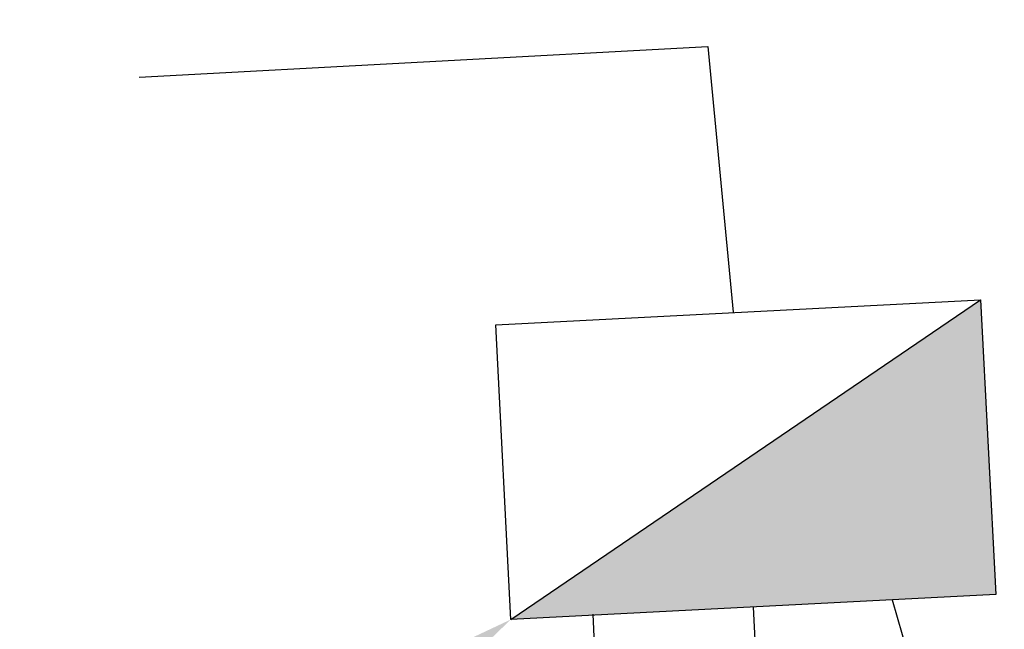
# Model space of a CAD drawing. Header units: millimetres. Extents: x 6504137 to 6515825, y 5737606 to 5784558.
# Tile 96 of 115: x 6512837.24 to 6512839.08, y 5766803.72 to 5766804.87. Entities that reach past the tile are written whole.
import ezdxf
from ezdxf import colors
from ezdxf.entities.mleader import LeaderData, LeaderLine
from ezdxf.math import Vec2, Vec3

# ---------------------------------------------------------------- set-up
doc = ezdxf.new("R2010")
doc.units = ezdxf.units.MM
doc.linetypes.add('JIS_02_2.0', pattern=[3, 2, -1])
for name, color, linetype in [('- kolizja linia nn', 132, 'Continuous'), ('_Kąt załomu', 7, 'Continuous'), ('_Opisy', 7, 'Continuous')]:
    doc.layers.add(name, color=color, linetype=linetype)
doc.layers.add('-Linia kablowa nn', color=132, linetype='JIS_02_2.0', lineweight=30)
doc.styles.get("Standard").update_dxf_attribs({"font": 'ARIALN.TTF'})
doc.dimstyles.new('Kat załomu', dxfattribs={"dimtxt": 2.2, "dimasz": 5, "dimexe": 0.18, "dimexo": 0.0625, "dimtad": 0, "dimtih": 1, "dimtoh": 1, "dimdec": 4, "dimzin": 0, "dimdsep": 46, "dimtxsty": 'Standard', "dimcen": 0.9, "dimse1": 1, "dimse2": 1, "dimadec": 0, "dimazin": 0, "dimtfac": 1, "dimtdec": 4, "dimtofl": 0, "dimtmove": 0, "dimatfit": 3, "dimfxl": 1, "dimtolj": 1, "dimtzin": 0, "dimarcsym": 0})

# ---------------------------------------------------------------- blocks, each defined once
blk = doc.blocks.new('*D34')
at = {"layer": '_Kąt załomu', "color": 0, "lineweight": -2, "transparency": 16777216}
for start, end in [(13.68818, 94.97954), (275.9609, 357.26201)]:
    blk.add_arc((6512971.283, 5768158.259), 22.4338, start, end, dxfattribs=at)
at = {"layer": '_Kąt załomu', "color": 0, "transparency": 16777216}
for points in [[(6512969.5001, 5768179.7912), (6512969.1713, 5768181.4251), (6512964.434, 5768179.6218)], [(6512973.6064, 5768135.1132), (6512973.6191, 5768136.7798), (6512968.6129, 5768135.9847)]]:
    blk.add_solid(points, dxfattribs=at)
at = {"layer": 'Defpoints', "color": 0, "transparency": 16777216}
for p in [(6512024.983, 5771109.871), (6512971.283, 5768158.259), (6512990.9736, 5768147.5092), (6512523.51, 5764422.884)]:
    blk.add_point(p, dxfattribs=at)
at = {"layer": '_Kąt załomu', "color": 0, "transparency": 16777216, "insert": (6512993.6146, 5768160.3976), "char_height": 2.2, "attachment_point": 5, "rotation": 275}
blk.add_mtext('\\A1;205°', dxfattribs=at)
blk = doc.blocks.new('*D35')
at = {"layer": '_Kąt załomu', "color": 0, "lineweight": -2, "transparency": 16777216}
for start, end in [(5.07411, 70.38078), (283.87038, 349.17948)]:
    blk.add_arc((6512523.51, 5764422.884), 22.4564, start, end, dxfattribs=at)
at = {"layer": '_Kąt załomu', "color": 0, "transparency": 16777216}
for points in [[(6512530.8595, 5764443.2255), (6512531.2408, 5764444.848), (6512526.1828, 5764445.1808)], [(6512529.0019, 5764400.2561), (6512528.7849, 5764401.9086), (6512523.9359, 5764400.4316)]]:
    blk.add_solid(points, dxfattribs=at)
at = {"layer": 'Defpoints', "color": 0, "transparency": 16777216}
for p in [(6512971.283, 5768158.259), (6512523.51, 5764422.884), (6512542.6462, 5764411.1325), (6512550.208, 5763015.528)]:
    blk.add_point(p, dxfattribs=at)
at = {"layer": '_Kąt załomu', "color": 0, "transparency": 16777216, "insert": (6512545.9382, 5764421.7579), "char_height": 2.2, "attachment_point": 5, "rotation": 267}
blk.add_mtext('\\A1;172°', dxfattribs=at)

msp = doc.modelspace()

# ---------------------------------------------------------------- hatches: boundary and pattern name
at = {"layer": '- kolizja linia nn', "transparency": 33554687}
h = msp.add_hatch(color=141, dxfattribs=at)
h.dxf.hatch_style = 1
h.paths.add_polyline_path([(6512838.15897, 5766803.74012), (6512839.0395, 5766804.33947), (6512839.06789, 5766803.78683)])
h = msp.add_hatch(color=141, dxfattribs=at)
h.dxf.hatch_style = 1
h.paths.add_polyline_path([(6512838.15897, 5766803.74012), (6512839.0395, 5766804.33947), (6512839.06789, 5766803.78683)])

# ---------------------------------------------------------------- linework, layer by layer
at = {"layer": '- kolizja linia nn'}
msp.add_lwpolyline([(6512838.13057, 5766804.29277), (6512839.0395, 5766804.33947), (6512839.06789, 5766803.78683), (6512838.15897, 5766803.74012)], close=True, dxfattribs=at)
msp.add_lwpolyline([(6512838.13057, 5766804.29277), (6512839.0395, 5766804.33947), (6512839.06789, 5766803.78683), (6512838.15897, 5766803.74012)], close=True, dxfattribs=at)
msp.add_lwpolyline([(6512838.15897, 5766803.74012), (6512839.0395, 5766804.33947), (6512839.06789, 5766803.78683), (6512838.15897, 5766803.74012)], dxfattribs=at)
msp.add_lwpolyline([(6512838.15897, 5766803.74012), (6512839.0395, 5766804.33947), (6512839.06789, 5766803.78683), (6512838.15897, 5766803.74012)], dxfattribs=at)
at = {"layer": '- kolizja linia nn', "linetype": 'ByBlock'}
msp.add_lwpolyline([(6512838.61343, 5766803.76348), (6512838.63274, 5766803.38281), (6512838.96538, 5766803.39969), (6512838.28498, 5766803.36517)], dxfattribs=at)
msp.add_lwpolyline([(6512838.61343, 5766803.76348), (6512838.63274, 5766803.38281), (6512838.96538, 5766803.39969), (6512838.28498, 5766803.36517)], dxfattribs=at)
at = {"layer": '-Linia kablowa nn'}
for points in [[(6512831.47095, 5766804.43613), (6512838.52828, 5766804.81469), (6512838.52828, 5766804.81469), (6512838.52828, 5766804.81469), (6512838.52828, 5766804.81469), (6512838.52828, 5766804.81469), (6512838.52828, 5766804.81469), (6512838.52828, 5766804.81469), (6512838.52828, 5766804.81469), (6512838.52828, 5766804.81469), (6512838.52828, 5766804.81469), (6512838.52828, 5766804.81469), (6512838.52828, 5766804.81469), (6512838.52828, 5766804.81469), (6512838.52828, 5766804.81469), (6512838.52828, 5766804.81469), (6512838.52828, 5766804.81469), (6512838.52828, 5766804.81469), (6512838.52828, 5766804.81469), (6512838.52828, 5766804.81469), (6512838.52828, 5766804.81469), (6512838.52828, 5766804.81469), (6512838.52828, 5766804.81469), (6512838.52828, 5766804.81469), (6512838.52828, 5766804.81469), (6512838.52828, 5766804.81469), (6512838.52828, 5766804.81469), (6512838.52828, 5766804.81469), (6512838.52828, 5766804.81469), (6512838.52828, 5766804.81469), (6512838.52828, 5766804.81469), (6512838.52828, 5766804.81469), (6512838.52828, 5766804.81469), (6512838.52828, 5766804.81469), (6512838.52828, 5766804.81469), (6512838.52828, 5766804.81469), (6512838.52828, 5766804.81469), (6512838.52828, 5766804.81469), (6512838.52828, 5766804.81469), (6512838.52828, 5766804.81469), (6512838.52828, 5766804.81469), (6512838.52828, 5766804.81469), (6512838.52828, 5766804.81469), (6512838.52828, 5766804.81469), (6512838.52828, 5766804.81469), (6512838.52828, 5766804.81469), (6512838.52828, 5766804.81469), (6512838.52828, 5766804.81469), (6512838.52828, 5766804.81469), (6512838.52828, 5766804.81469), (6512838.52828, 5766804.81469), (6512838.52828, 5766804.81469), (6512838.52828, 5766804.81469), (6512838.52828, 5766804.81469), (6512838.52828, 5766804.81469), (6512838.52828, 5766804.81469), (6512838.52828, 5766804.81469), (6512838.52828, 5766804.81469), (6512838.52828, 5766804.81469), (6512838.52828, 5766804.81469), (6512838.52828, 5766804.81469), (6512838.52828, 5766804.81469), (6512838.52828, 5766804.81469), (6512838.52828, 5766804.81469), (6512838.52828, 5766804.81469), (6512838.52828, 5766804.81469), (6512838.52828, 5766804.81469), (6512838.52828, 5766804.81469), (6512838.52828, 5766804.81469), (6512838.52828, 5766804.81469), (6512838.52828, 5766804.81469), (6512838.52828, 5766804.81469), (6512838.52828, 5766804.81469), (6512838.52828, 5766804.81469), (6512838.52828, 5766804.81469), (6512838.52828, 5766804.81469), (6512838.52828, 5766804.81469), (6512838.52828, 5766804.81469), (6512838.52828, 5766804.81469), (6512838.52828, 5766804.81469), (6512838.52828, 5766804.81469), (6512838.52828, 5766804.81469), (6512838.52828, 5766804.81469), (6512838.52828, 5766804.81469), (6512838.52828, 5766804.81469), (6512838.52828, 5766804.81469), (6512838.52828, 5766804.81469), (6512838.52828, 5766804.81469), (6512838.52828, 5766804.81469), (6512838.52828, 5766804.81469), (6512838.52828, 5766804.81469), (6512838.52828, 5766804.81469), (6512838.52828, 5766804.81469), (6512838.52828, 5766804.81469), (6512838.52828, 5766804.81469), (6512838.52828, 5766804.81469), (6512838.52828, 5766804.81469), (6512838.52828, 5766804.81469), (6512838.52828, 5766804.81469), (6512838.52828, 5766804.81469), (6512838.52828, 5766804.81469), (6512838.52828, 5766804.81469), (6512838.52828, 5766804.81469), (6512838.52828, 5766804.81469), (6512838.52828, 5766804.81469), (6512838.52828, 5766804.81469), (6512838.52828, 5766804.81469), (6512838.52828, 5766804.81469), (6512838.52828, 5766804.81469), (6512838.52828, 5766804.81469), (6512838.52828, 5766804.81469), (6512838.52828, 5766804.81469), (6512838.52828, 5766804.81469), (6512838.52828, 5766804.81469), (6512838.52828, 5766804.81469), (6512838.52828, 5766804.81469), (6512838.52828, 5766804.81469), (6512838.52828, 5766804.81469), (6512838.52828, 5766804.81469), (6512838.52828, 5766804.81469), (6512838.52828, 5766804.81469), (6512838.52828, 5766804.81469), (6512838.52828, 5766804.81469), (6512838.52828, 5766804.81469), (6512838.52828, 5766804.81469), (6512838.52828, 5766804.81469), (6512838.52828, 5766804.81469), (6512838.52828, 5766804.81469), (6512838.52828, 5766804.81469), (6512838.52828, 5766804.81469), (6512838.52828, 5766804.81469), (6512838.52828, 5766804.81469), (6512838.52828, 5766804.81469), (6512838.52828, 5766804.81469), (6512838.52828, 5766804.81469), (6512838.52828, 5766804.81469), (6512838.52828, 5766804.81469), (6512838.52828, 5766804.81469), (6512838.52828, 5766804.81469), (6512838.52828, 5766804.81469), (6512838.52828, 5766804.81469), (6512838.52828, 5766804.81469), (6512838.52828, 5766804.81469), (6512838.52828, 5766804.81469), (6512838.52828, 5766804.81469), (6512838.52828, 5766804.81469), (6512838.52828, 5766804.81469), (6512838.52828, 5766804.81469), (6512838.52828, 5766804.81469), (6512838.52828, 5766804.81469), (6512838.52828, 5766804.81469), (6512838.52828, 5766804.81469), (6512838.52828, 5766804.81469), (6512838.52828, 5766804.81469), (6512838.52828, 5766804.81469), (6512838.52828, 5766804.81469), (6512838.52828, 5766804.81469), (6512838.52828, 5766804.81469), (6512838.52828, 5766804.81469), (6512838.52828, 5766804.81469), (6512838.52828, 5766804.81469), (6512838.52828, 5766804.81469), (6512838.52828, 5766804.81469), (6512838.52828, 5766804.81469), (6512838.52828, 5766804.81469), (6512838.52828, 5766804.81469), (6512838.52828, 5766804.81469), (6512838.52828, 5766804.81469), (6512838.52828, 5766804.81469), (6512838.52828, 5766804.81469), (6512838.52828, 5766804.81469), (6512838.52828, 5766804.81469), (6512838.52828, 5766804.81469), (6512838.52828, 5766804.81469), (6512838.52828, 5766804.81469), (6512838.52828, 5766804.81469), (6512838.52828, 5766804.81469), (6512838.52828, 5766804.81469), (6512838.52828, 5766804.81469), (6512838.52828, 5766804.81469), (6512838.52828, 5766804.81469), (6512838.52828, 5766804.81469), (6512838.52828, 5766804.81469), (6512838.52828, 5766804.81469), (6512838.52828, 5766804.81469), (6512838.52828, 5766804.81469), (6512838.52828, 5766804.81469), (6512838.52828, 5766804.81469), (6512838.52828, 5766804.81469), (6512838.52828, 5766804.81469), (6512838.52828, 5766804.81469), (6512838.52828, 5766804.81469), (6512838.52828, 5766804.81469), (6512838.52828, 5766804.81469), (6512838.52828, 5766804.81469), (6512838.52828, 5766804.81469), (6512838.52828, 5766804.81469), (6512838.52828, 5766804.81469), (6512838.52828, 5766804.81469), (6512838.52828, 5766804.81469), (6512838.52828, 5766804.81469), (6512838.52828, 5766804.81469), (6512838.52828, 5766804.81469), (6512838.52828, 5766804.81469), (6512838.52828, 5766804.81469), (6512838.52828, 5766804.81469), (6512838.52828, 5766804.81469), (6512838.52828, 5766804.81469), (6512838.52828, 5766804.81469), (6512838.52828, 5766804.81469), (6512838.52828, 5766804.81469), (6512838.52828, 5766804.81469), (6512838.52828, 5766804.81469), (6512838.52828, 5766804.81469), (6512838.52828, 5766804.81469), (6512838.52828, 5766804.81469), (6512838.52828, 5766804.81469), (6512838.52828, 5766804.81469), (6512838.52828, 5766804.81469), (6512838.52828, 5766804.81469), (6512838.52828, 5766804.81469), (6512838.52828, 5766804.81469), (6512838.52828, 5766804.81469), (6512838.52828, 5766804.81469), (6512838.52828, 5766804.81469), (6512838.52828, 5766804.81469), (6512838.52828, 5766804.81469), (6512838.52828, 5766804.81469), (6512838.52828, 5766804.81469), (6512838.52828, 5766804.81469), (6512838.52828, 5766804.81469), (6512838.52828, 5766804.81469), (6512838.52828, 5766804.81469), (6512838.52828, 5766804.81469), (6512838.52828, 5766804.81469), (6512838.52828, 5766804.81469), (6512838.52828, 5766804.81469), (6512838.52828, 5766804.81469), (6512838.52828, 5766804.81469), (6512838.52828, 5766804.81469), (6512838.52828, 5766804.81469), (6512838.52828, 5766804.81469), (6512838.52828, 5766804.81469), (6512838.52828, 5766804.81469), (6512838.52828, 5766804.81469), (6512838.52828, 5766804.81469), (6512838.52828, 5766804.81469), (6512838.52828, 5766804.81469), (6512838.52828, 5766804.81469), (6512838.52828, 5766804.81469), (6512838.52828, 5766804.81469), (6512838.52828, 5766804.81469), (6512838.52828, 5766804.81469), (6512838.52828, 5766804.81469), (6512838.52828, 5766804.81469), (6512838.52828, 5766804.81469), (6512838.52828, 5766804.81469), (6512838.52828, 5766804.81469), (6512838.52828, 5766804.81469), (6512838.52828, 5766804.81469), (6512838.52828, 5766804.81469), (6512838.52828, 5766804.81469), (6512838.52828, 5766804.81469), (6512838.52828, 5766804.81469), (6512838.52828, 5766804.81469), (6512838.52828, 5766804.81469), (6512838.52828, 5766804.81469), (6512838.52828, 5766804.81469), (6512838.52828, 5766804.81469), (6512838.52828, 5766804.81469), (6512838.52828, 5766804.81469), (6512838.52828, 5766804.81469), (6512838.52828, 5766804.81469), (6512838.52828, 5766804.81469), (6512838.52828, 5766804.81469), (6512838.52828, 5766804.81469), (6512838.52828, 5766804.81469), (6512838.52828, 5766804.81469), (6512838.52828, 5766804.81469), (6512838.52828, 5766804.81469), (6512838.52828, 5766804.81469), (6512838.52828, 5766804.81469), (6512838.52828, 5766804.81469), (6512838.52828, 5766804.81469), (6512838.52828, 5766804.81469), (6512838.52828, 5766804.81469), (6512838.52828, 5766804.81469), (6512838.52828, 5766804.81469), (6512838.52828, 5766804.81469), (6512838.52828, 5766804.81469), (6512838.52828, 5766804.81469), (6512838.52828, 5766804.81469), (6512838.52828, 5766804.81469), (6512838.52828, 5766804.81469), (6512838.52828, 5766804.81469), (6512838.52828, 5766804.81469), (6512838.52828, 5766804.81469), (6512838.52828, 5766804.81469), (6512838.52828, 5766804.81469), (6512838.52828, 5766804.81469), (6512838.52828, 5766804.81469), (6512838.52828, 5766804.81469), (6512838.52828, 5766804.81469), (6512838.52828, 5766804.81469), (6512838.52828, 5766804.81469), (6512838.52828, 5766804.81469), (6512838.52828, 5766804.81469), (6512838.52828, 5766804.81469), (6512838.52828, 5766804.81469), (6512838.52828, 5766804.81469), (6512838.52828, 5766804.81469), (6512838.52828, 5766804.81469), (6512838.52828, 5766804.81469), (6512838.52828, 5766804.81469), (6512838.52828, 5766804.81469), (6512838.52828, 5766804.81469), (6512838.52828, 5766804.81469), (6512838.52828, 5766804.81469), (6512838.52828, 5766804.81469), (6512838.52828, 5766804.81469), (6512838.52828, 5766804.81469), (6512838.52828, 5766804.81469), (6512838.52828, 5766804.81469), (6512838.52828, 5766804.81469), (6512838.52828, 5766804.81469), (6512838.52828, 5766804.81469), (6512838.52828, 5766804.81469), (6512838.52828, 5766804.81469), (6512838.52828, 5766804.81469), (6512838.52828, 5766804.81469), (6512838.52828, 5766804.81469), (6512838.52828, 5766804.81469), (6512838.52828, 5766804.81469), (6512838.52828, 5766804.81469), (6512838.52828, 5766804.81469), (6512838.52828, 5766804.81469), (6512838.52828, 5766804.81469), (6512838.52828, 5766804.81469), (6512838.52828, 5766804.81469), (6512838.52828, 5766804.81469), (6512838.52828, 5766804.81469), (6512838.52828, 5766804.81469), (6512838.52828, 5766804.81469), (6512838.52828, 5766804.81469), (6512838.52828, 5766804.81469), (6512838.52828, 5766804.81469), (6512838.52828, 5766804.81469), (6512838.52828, 5766804.81469), (6512838.52828, 5766804.81469), (6512838.52828, 5766804.81469), (6512838.52828, 5766804.81469), (6512838.52828, 5766804.81469), (6512838.52828, 5766804.81469), (6512838.52828, 5766804.81469), (6512838.52828, 5766804.81469), (6512838.52828, 5766804.81469), (6512838.52828, 5766804.81469), (6512838.52828, 5766804.81469), (6512838.52828, 5766804.81469), (6512838.52828, 5766804.81469), (6512838.52828, 5766804.81469), (6512838.52828, 5766804.81469), (6512838.52828, 5766804.81469), (6512838.52828, 5766804.81469), (6512838.52828, 5766804.81469), (6512838.52828, 5766804.81469), (6512838.52828, 5766804.81469), (6512838.52828, 5766804.81469), (6512838.52828, 5766804.81469), (6512838.52828, 5766804.81469), (6512838.52828, 5766804.81469), (6512838.52828, 5766804.81469), (6512838.52828, 5766804.81469), (6512838.52828, 5766804.81469), (6512838.52828, 5766804.81469), (6512838.52828, 5766804.81469), (6512838.52828, 5766804.81469), (6512838.52828, 5766804.81469), (6512838.52828, 5766804.81469), (6512838.52828, 5766804.81469), (6512838.52828, 5766804.81469), (6512838.52828, 5766804.81469), (6512838.52828, 5766804.81469), (6512838.52828, 5766804.81469), (6512838.52828, 5766804.81469), (6512838.57591, 5766804.31666), (6512838.57591, 5766804.31666), (6512838.57591, 5766804.31666), (6512838.57591, 5766804.31666), (6512838.57591, 5766804.31666), (6512838.57591, 5766804.31666), (6512838.57591, 5766804.31666), (6512838.57591, 5766804.31666), (6512838.57591, 5766804.31666), (6512838.57591, 5766804.31666), (6512838.57591, 5766804.31666), (6512838.57591, 5766804.31666), (6512838.57591, 5766804.31666), (6512838.57591, 5766804.31666), (6512838.57591, 5766804.31666), (6512838.57591, 5766804.31666), (6512838.57591, 5766804.31666), (6512838.57591, 5766804.31666), (6512838.57591, 5766804.31666), (6512838.57591, 5766804.31666), (6512838.57591, 5766804.31666), (6512838.57591, 5766804.31666), (6512838.57591, 5766804.31666), (6512838.57591, 5766804.31666), (6512838.57591, 5766804.31666), (6512838.57591, 5766804.31666), (6512838.57591, 5766804.31666), (6512838.57591, 5766804.31666), (6512838.57591, 5766804.31666), (6512838.57591, 5766804.31666), (6512838.57591, 5766804.31666), (6512838.57591, 5766804.31666), (6512838.57591, 5766804.31666), (6512838.57591, 5766804.31666), (6512838.57591, 5766804.31666), (6512838.57591, 5766804.31666), (6512838.57591, 5766804.31666), (6512838.57591, 5766804.31666), (6512838.57591, 5766804.31666), (6512838.57591, 5766804.31666), (6512838.57591, 5766804.31666), (6512838.57591, 5766804.31666), (6512838.57591, 5766804.31666), (6512838.57591, 5766804.31666), (6512838.57591, 5766804.31666), (6512838.57591, 5766804.31666), (6512838.57591, 5766804.31666), (6512838.57591, 5766804.31666), (6512838.57591, 5766804.31666), (6512838.57591, 5766804.31666), (6512838.57591, 5766804.31666), (6512838.57591, 5766804.31666), (6512838.57591, 5766804.31666), (6512838.57591, 5766804.31666), (6512838.57591, 5766804.31666), (6512838.57591, 5766804.31666), (6512838.57591, 5766804.31666), (6512838.57591, 5766804.31666), (6512838.57591, 5766804.31666), (6512838.57591, 5766804.31666), (6512838.57591, 5766804.31666), (6512838.57591, 5766804.31666), (6512838.57591, 5766804.31666), (6512838.57591, 5766804.31666), (6512838.57591, 5766804.31666), (6512838.57591, 5766804.31666), (6512838.57591, 5766804.31666), (6512838.57591, 5766804.31666), (6512838.57591, 5766804.31666), (6512838.57591, 5766804.31666), (6512838.57591, 5766804.31666), (6512838.57591, 5766804.31666), (6512838.57591, 5766804.31666), (6512838.57591, 5766804.31666), (6512838.57591, 5766804.31666), (6512838.57591, 5766804.31666), (6512838.57591, 5766804.31666), (6512838.57591, 5766804.31666), (6512838.57591, 5766804.31666), (6512838.57591, 5766804.31666), (6512838.57591, 5766804.31666), (6512838.57591, 5766804.31666), (6512838.57591, 5766804.31666), (6512838.57591, 5766804.31666), (6512838.57591, 5766804.31666), (6512838.57591, 5766804.31666), (6512838.57591, 5766804.31666), (6512838.57591, 5766804.31666), (6512838.57591, 5766804.31666), (6512838.57591, 5766804.31666), (6512838.57591, 5766804.31666), (6512838.57591, 5766804.31666), (6512838.57591, 5766804.31666), (6512838.57591, 5766804.31666), (6512838.57591, 5766804.31666), (6512838.57591, 5766804.31666), (6512838.57591, 5766804.31666), (6512838.57591, 5766804.31666), (6512838.57591, 5766804.31666), (6512838.57591, 5766804.31666), (6512838.57591, 5766804.31666), (6512838.57591, 5766804.31666), (6512838.57591, 5766804.31666), (6512838.57591, 5766804.31666), (6512838.57591, 5766804.31666), (6512838.57591, 5766804.31666), (6512838.57591, 5766804.31666), (6512838.57591, 5766804.31666), (6512838.57591, 5766804.31666), (6512838.57591, 5766804.31666), (6512838.57591, 5766804.31666), (6512838.57591, 5766804.31666), (6512838.57591, 5766804.31666), (6512838.57591, 5766804.31666), (6512838.57591, 5766804.31666), (6512838.57591, 5766804.31666), (6512838.57591, 5766804.31666), (6512838.57591, 5766804.31666), (6512838.57591, 5766804.31666), (6512838.57591, 5766804.31666), (6512838.57591, 5766804.31666), (6512838.57591, 5766804.31666), (6512838.57591, 5766804.31666), (6512838.57591, 5766804.31666), (6512838.57591, 5766804.31666), (6512838.57591, 5766804.31666), (6512838.57591, 5766804.31666), (6512838.57591, 5766804.31666), (6512838.57591, 5766804.31666), (6512838.57591, 5766804.31666), (6512838.57591, 5766804.31666), (6512838.57591, 5766804.31666), (6512838.57591, 5766804.31666), (6512838.57591, 5766804.31666), (6512838.57591, 5766804.31666), (6512838.57591, 5766804.31666), (6512838.57591, 5766804.31666), (6512838.57591, 5766804.31666), (6512838.57591, 5766804.31666), (6512838.57591, 5766804.31666), (6512838.57591, 5766804.31666), (6512838.57591, 5766804.31666), (6512838.57591, 5766804.31666), (6512838.57591, 5766804.31666), (6512838.57591, 5766804.31666), (6512838.57591, 5766804.31666), (6512838.57591, 5766804.31666), (6512838.57591, 5766804.31666), (6512838.57591, 5766804.31666), (6512838.57591, 5766804.31666), (6512838.57591, 5766804.31666), (6512838.57591, 5766804.31666), (6512838.57591, 5766804.31666), (6512838.57591, 5766804.31666), (6512838.57591, 5766804.31666)], [(6512838.87366, 5766803.77685), (6512838.87366, 5766803.77685), (6512838.87366, 5766803.77685), (6512838.87366, 5766803.77685), (6512838.87366, 5766803.77685), (6512838.87366, 5766803.77685), (6512838.87366, 5766803.77685), (6512838.87366, 5766803.77685), (6512838.87366, 5766803.77685), (6512838.87366, 5766803.77685), (6512838.87366, 5766803.77685), (6512838.87366, 5766803.77685), (6512838.87366, 5766803.77685), (6512838.87366, 5766803.77685), (6512838.87366, 5766803.77685), (6512838.87366, 5766803.77685), (6512838.87366, 5766803.77685), (6512838.87366, 5766803.77685), (6512838.87366, 5766803.77685), (6512838.87366, 5766803.77685), (6512838.87366, 5766803.77685), (6512838.87366, 5766803.77685), (6512838.87366, 5766803.77685), (6512838.87366, 5766803.77685), (6512838.87366, 5766803.77685), (6512838.87366, 5766803.77685), (6512838.87366, 5766803.77685), (6512838.87366, 5766803.77685), (6512838.87366, 5766803.77685), (6512838.87366, 5766803.77685), (6512838.87366, 5766803.77685), (6512838.87366, 5766803.77685), (6512838.87366, 5766803.77685), (6512838.87366, 5766803.77685), (6512838.87366, 5766803.77685), (6512838.87366, 5766803.77685), (6512838.87366, 5766803.77685), (6512838.87366, 5766803.77685), (6512838.87366, 5766803.77685), (6512838.87366, 5766803.77685), (6512838.87366, 5766803.77685), (6512838.87366, 5766803.77685), (6512838.87366, 5766803.77685), (6512838.87366, 5766803.77685), (6512838.87366, 5766803.77685), (6512838.87366, 5766803.77685), (6512838.87366, 5766803.77685), (6512838.87366, 5766803.77685), (6512838.87366, 5766803.77685), (6512838.87366, 5766803.77685), (6512838.87366, 5766803.77685), (6512838.87366, 5766803.77685), (6512838.87366, 5766803.77685), (6512838.87366, 5766803.77685), (6512838.87366, 5766803.77685), (6512838.87366, 5766803.77685), (6512838.87366, 5766803.77685), (6512838.87366, 5766803.77685), (6512838.87366, 5766803.77685), (6512838.87366, 5766803.77685), (6512838.87366, 5766803.77685), (6512838.87366, 5766803.77685), (6512838.87366, 5766803.77685), (6512838.87366, 5766803.77685), (6512838.87366, 5766803.77685), (6512838.87366, 5766803.77685), (6512838.87366, 5766803.77685), (6512838.87366, 5766803.77685), (6512838.87366, 5766803.77685), (6512838.87366, 5766803.77685), (6512838.87366, 5766803.77685), (6512838.87366, 5766803.77685), (6512838.87366, 5766803.77685), (6512838.87366, 5766803.77685), (6512838.87366, 5766803.77685), (6512838.87366, 5766803.77685), (6512838.87366, 5766803.77685), (6512838.87366, 5766803.77685), (6512838.87366, 5766803.77685), (6512838.87366, 5766803.77685), (6512838.87366, 5766803.77685), (6512838.87366, 5766803.77685), (6512838.87366, 5766803.77685), (6512838.87366, 5766803.77685), (6512838.87366, 5766803.77685), (6512838.87366, 5766803.77685), (6512838.87366, 5766803.77685), (6512838.87366, 5766803.77685), (6512838.87366, 5766803.77685), (6512838.87366, 5766803.77685), (6512838.87366, 5766803.77685), (6512838.87366, 5766803.77685), (6512838.87366, 5766803.77685), (6512838.87366, 5766803.77685), (6512838.87366, 5766803.77685), (6512838.87366, 5766803.77685), (6512838.87366, 5766803.77685), (6512838.87366, 5766803.77685), (6512838.87366, 5766803.77685), (6512838.87366, 5766803.77685), (6512838.87366, 5766803.77685), (6512838.87366, 5766803.77685), (6512838.87366, 5766803.77685), (6512838.87366, 5766803.77685), (6512838.87366, 5766803.77685), (6512838.87366, 5766803.77685), (6512838.87366, 5766803.77685), (6512838.87366, 5766803.77685), (6512838.87366, 5766803.77685), (6512838.87366, 5766803.77685), (6512838.87366, 5766803.77685), (6512838.87366, 5766803.77685), (6512838.87366, 5766803.77685), (6512838.87366, 5766803.77685), (6512838.87366, 5766803.77685), (6512838.87366, 5766803.77685), (6512838.87366, 5766803.77685), (6512838.87366, 5766803.77685), (6512838.87366, 5766803.77685), (6512838.87366, 5766803.77685), (6512838.87366, 5766803.77685), (6512838.87366, 5766803.77685), (6512838.87366, 5766803.77685), (6512838.87366, 5766803.77685), (6512838.87366, 5766803.77685), (6512838.87366, 5766803.77685), (6512838.87366, 5766803.77685), (6512838.87366, 5766803.77685), (6512838.87366, 5766803.77685), (6512838.87366, 5766803.77685), (6512838.87366, 5766803.77685), (6512838.87366, 5766803.77685), (6512838.87366, 5766803.77685), (6512838.87366, 5766803.77685), (6512838.87366, 5766803.77685), (6512838.87366, 5766803.77685), (6512838.87366, 5766803.77685), (6512838.87366, 5766803.77685), (6512838.87366, 5766803.77685), (6512838.87366, 5766803.77685), (6512838.87366, 5766803.77685), (6512838.87366, 5766803.77685), (6512838.87366, 5766803.77685), (6512838.87366, 5766803.77685), (6512838.87366, 5766803.77685), (6512838.87366, 5766803.77685), (6512838.87366, 5766803.77685), (6512838.87366, 5766803.77685), (6512838.87366, 5766803.77685), (6512838.87366, 5766803.77685), (6512838.87366, 5766803.77685), (6512838.87366, 5766803.77685), (6512838.87366, 5766803.77685), (6512838.87366, 5766803.77685), (6512838.87366, 5766803.77685), (6512838.87366, 5766803.77685), (6512838.87366, 5766803.77685), (6512838.87366, 5766803.77685), (6512838.87366, 5766803.77685), (6512838.87366, 5766803.77685), (6512838.87366, 5766803.77685), (6512838.87366, 5766803.77685), (6512838.87366, 5766803.77685), (6512838.87366, 5766803.77685), (6512838.87366, 5766803.77685), (6512838.87366, 5766803.77685), (6512838.87366, 5766803.77685), (6512838.87366, 5766803.77685), (6512838.87366, 5766803.77685), (6512838.87366, 5766803.77685), (6512838.87366, 5766803.77685), (6512838.87366, 5766803.77685), (6512838.87366, 5766803.77685), (6512838.87366, 5766803.77685), (6512838.87366, 5766803.77685), (6512838.87366, 5766803.77685), (6512838.87366, 5766803.77685), (6512838.87366, 5766803.77685), (6512838.87366, 5766803.77685), (6512838.87366, 5766803.77685), (6512838.87366, 5766803.77685), (6512838.87366, 5766803.77685), (6512838.87366, 5766803.77685), (6512838.87366, 5766803.77685), (6512838.87366, 5766803.77685), (6512838.87366, 5766803.77685), (6512838.87366, 5766803.77685), (6512838.87366, 5766803.77685), (6512838.87366, 5766803.77685), (6512838.87366, 5766803.77685), (6512838.87366, 5766803.77685), (6512838.87366, 5766803.77685), (6512838.87366, 5766803.77685), (6512838.87366, 5766803.77685), (6512838.87366, 5766803.77685), (6512838.87366, 5766803.77685), (6512838.87366, 5766803.77685), (6512838.87366, 5766803.77685), (6512838.87366, 5766803.77685), (6512838.87366, 5766803.77685), (6512838.87366, 5766803.77685), (6512838.87366, 5766803.77685), (6512838.87366, 5766803.77685), (6512838.87366, 5766803.77685), (6512838.87366, 5766803.77685), (6512838.87366, 5766803.77685), (6512838.87366, 5766803.77685), (6512838.87366, 5766803.77685), (6512838.87366, 5766803.77685), (6512838.87366, 5766803.77685), (6512838.87366, 5766803.77685), (6512838.87366, 5766803.77685), (6512838.87366, 5766803.77685), (6512838.87366, 5766803.77685), (6512838.87366, 5766803.77685), (6512838.87366, 5766803.77685), (6512838.87366, 5766803.77685), (6512838.87366, 5766803.77685), (6512838.87366, 5766803.77685), (6512838.87366, 5766803.77685), (6512838.87366, 5766803.77685), (6512838.87366, 5766803.77685), (6512838.87366, 5766803.77685), (6512838.87366, 5766803.77685), (6512838.87366, 5766803.77685), (6512838.87366, 5766803.77685), (6512838.87366, 5766803.77685), (6512838.87366, 5766803.77685), (6512838.87366, 5766803.77685), (6512838.87366, 5766803.77685), (6512838.87366, 5766803.77685), (6512838.87366, 5766803.77685), (6512838.87366, 5766803.77685), (6512838.87366, 5766803.77685), (6512838.87366, 5766803.77685), (6512838.87366, 5766803.77685), (6512838.87366, 5766803.77685), (6512838.87366, 5766803.77685), (6512838.87366, 5766803.77685), (6512838.87366, 5766803.77685), (6512838.87366, 5766803.77685), (6512838.87366, 5766803.77685), (6512838.87366, 5766803.77685), (6512838.87366, 5766803.77685), (6512838.87366, 5766803.77685), (6512838.87366, 5766803.77685), (6512838.87366, 5766803.77685), (6512838.87366, 5766803.77685), (6512838.87366, 5766803.77685), (6512838.87366, 5766803.77685), (6512838.87366, 5766803.77685), (6512838.87366, 5766803.77685), (6512838.87366, 5766803.77685), (6512838.87366, 5766803.77685), (6512838.87366, 5766803.77685), (6512838.87366, 5766803.77685), (6512838.87366, 5766803.77685), (6512838.87366, 5766803.77685), (6512838.87366, 5766803.77685), (6512838.87366, 5766803.77685), (6512838.87366, 5766803.77685), (6512838.87366, 5766803.77685), (6512839.05326, 5766803.16312)], [(6512838.3124, 5766803.74996), (6512838.3124, 5766803.74996), (6512838.3124, 5766803.74996), (6512838.3124, 5766803.74996), (6512838.3124, 5766803.74996), (6512838.3124, 5766803.74996), (6512838.3124, 5766803.74996), (6512838.3124, 5766803.74996), (6512838.3124, 5766803.74996), (6512838.3124, 5766803.74996), (6512838.3124, 5766803.74996), (6512838.3124, 5766803.74996), (6512838.3124, 5766803.74996), (6512838.3124, 5766803.74996), (6512838.3124, 5766803.74996), (6512838.3124, 5766803.74996), (6512838.3124, 5766803.74996), (6512838.3124, 5766803.74996), (6512838.3124, 5766803.74996), (6512838.3124, 5766803.74996), (6512838.3124, 5766803.74996), (6512838.3124, 5766803.74996), (6512838.3124, 5766803.74996), (6512838.3124, 5766803.74996), (6512838.3124, 5766803.74996), (6512838.3124, 5766803.74996), (6512838.3124, 5766803.74996), (6512838.3124, 5766803.74996), (6512838.3124, 5766803.74996), (6512838.3124, 5766803.74996), (6512838.3124, 5766803.74996), (6512838.3124, 5766803.74996), (6512838.3124, 5766803.74996), (6512838.3124, 5766803.74996), (6512838.3124, 5766803.74996), (6512838.3124, 5766803.74996), (6512838.3124, 5766803.74996), (6512838.3124, 5766803.74996), (6512838.3124, 5766803.74996), (6512838.3124, 5766803.74996), (6512838.3124, 5766803.74996), (6512838.3124, 5766803.74996), (6512838.3124, 5766803.74996), (6512838.3124, 5766803.74996), (6512838.3124, 5766803.74996), (6512838.3124, 5766803.74996), (6512838.3124, 5766803.74996), (6512838.3124, 5766803.74996), (6512838.3124, 5766803.74996), (6512838.3124, 5766803.74996), (6512838.3124, 5766803.74996), (6512838.3124, 5766803.74996), (6512838.3124, 5766803.74996), (6512838.3124, 5766803.74996), (6512838.3124, 5766803.74996), (6512838.3124, 5766803.74996), (6512838.3124, 5766803.74996), (6512838.3124, 5766803.74996), (6512838.3124, 5766803.74996), (6512838.3124, 5766803.74996), (6512838.3124, 5766803.74996), (6512838.3124, 5766803.74996), (6512838.3124, 5766803.74996), (6512838.3124, 5766803.74996), (6512838.3124, 5766803.74996), (6512838.3124, 5766803.74996), (6512838.3124, 5766803.74996), (6512838.3124, 5766803.74996), (6512838.3124, 5766803.74996), (6512838.3124, 5766803.74996), (6512838.3124, 5766803.74996), (6512838.3124, 5766803.74996), (6512838.3124, 5766803.74996), (6512838.3124, 5766803.74996), (6512838.3124, 5766803.74996), (6512838.3124, 5766803.74996), (6512838.3124, 5766803.74996), (6512838.3124, 5766803.74996), (6512838.3124, 5766803.74996), (6512838.3124, 5766803.74996), (6512838.3124, 5766803.74996), (6512838.3124, 5766803.74996), (6512838.3124, 5766803.74996), (6512838.3124, 5766803.74996), (6512838.3124, 5766803.74996), (6512838.3124, 5766803.74996), (6512838.3124, 5766803.74996), (6512838.3124, 5766803.74996), (6512838.3124, 5766803.74996), (6512838.3124, 5766803.74996), (6512838.3124, 5766803.74996), (6512838.3124, 5766803.74996), (6512838.3124, 5766803.74996), (6512838.3124, 5766803.74996), (6512838.3124, 5766803.74996), (6512838.3124, 5766803.74996), (6512838.3124, 5766803.74996), (6512838.3124, 5766803.74996), (6512838.3124, 5766803.74996), (6512838.3124, 5766803.74996), (6512838.3124, 5766803.74996), (6512838.3124, 5766803.74996), (6512838.3124, 5766803.74996), (6512838.3124, 5766803.74996), (6512838.3124, 5766803.74996), (6512838.3124, 5766803.74996), (6512838.3124, 5766803.74996), (6512838.3124, 5766803.74996), (6512838.3124, 5766803.74996), (6512838.3124, 5766803.74996), (6512838.3124, 5766803.74996), (6512838.3124, 5766803.74996), (6512838.3124, 5766803.74996), (6512838.3124, 5766803.74996), (6512838.3124, 5766803.74996), (6512838.3124, 5766803.74996), (6512838.3124, 5766803.74996), (6512838.3124, 5766803.74996), (6512838.3124, 5766803.74996), (6512838.3124, 5766803.74996), (6512838.3124, 5766803.74996), (6512838.3124, 5766803.74996), (6512838.3124, 5766803.74996), (6512838.3124, 5766803.74996), (6512838.3124, 5766803.74996), (6512838.3124, 5766803.74996), (6512838.3124, 5766803.74996), (6512838.3124, 5766803.74996), (6512838.3124, 5766803.74996), (6512838.3124, 5766803.74996), (6512838.3124, 5766803.74996), (6512838.3124, 5766803.74996), (6512838.3124, 5766803.74996), (6512838.3124, 5766803.74996), (6512838.3124, 5766803.74996), (6512838.3124, 5766803.74996), (6512838.3124, 5766803.74996), (6512838.3124, 5766803.74996), (6512838.3124, 5766803.74996), (6512838.3124, 5766803.74996), (6512838.3124, 5766803.74996), (6512838.3124, 5766803.74996), (6512838.3124, 5766803.74996), (6512838.3124, 5766803.74996), (6512838.3124, 5766803.74996), (6512838.3124, 5766803.74996), (6512838.3124, 5766803.74996), (6512838.3124, 5766803.74996), (6512838.3124, 5766803.74996), (6512838.3124, 5766803.74996), (6512838.3124, 5766803.74996), (6512838.3124, 5766803.74996), (6512838.3124, 5766803.74996), (6512838.3124, 5766803.74996), (6512838.3124, 5766803.74996), (6512838.3124, 5766803.74996), (6512838.3124, 5766803.74996), (6512838.3124, 5766803.74996), (6512838.3124, 5766803.74996), (6512838.3124, 5766803.74996), (6512838.3124, 5766803.74996), (6512838.3124, 5766803.74996), (6512838.3124, 5766803.74996), (6512838.3124, 5766803.74996), (6512838.3124, 5766803.74996), (6512838.3124, 5766803.74996), (6512838.3124, 5766803.74996), (6512838.3124, 5766803.74996), (6512838.3124, 5766803.74996), (6512838.3124, 5766803.74996), (6512838.3124, 5766803.74996), (6512838.3124, 5766803.74996), (6512838.3124, 5766803.74996), (6512838.3124, 5766803.74996), (6512838.3124, 5766803.74996), (6512838.3124, 5766803.74996), (6512838.3124, 5766803.74996), (6512838.3124, 5766803.74996), (6512838.3124, 5766803.74996), (6512838.3124, 5766803.74996), (6512838.3124, 5766803.74996), (6512838.3124, 5766803.74996), (6512838.3124, 5766803.74996), (6512838.3124, 5766803.74996), (6512838.3124, 5766803.74996), (6512838.3124, 5766803.74996), (6512838.3124, 5766803.74996), (6512838.3124, 5766803.74996), (6512838.3124, 5766803.74996), (6512838.3124, 5766803.74996), (6512838.3124, 5766803.74996), (6512838.3124, 5766803.74996), (6512838.3124, 5766803.74996), (6512838.3124, 5766803.74996), (6512838.3124, 5766803.74996), (6512838.3124, 5766803.74996), (6512838.3124, 5766803.74996), (6512838.3124, 5766803.74996), (6512838.3124, 5766803.74996), (6512838.3124, 5766803.74996), (6512838.3124, 5766803.74996), (6512838.3124, 5766803.74996), (6512838.3124, 5766803.74996), (6512838.3124, 5766803.74996), (6512838.3124, 5766803.74996), (6512838.3124, 5766803.74996), (6512838.3124, 5766803.74996), (6512838.3124, 5766803.74996), (6512838.3124, 5766803.74996), (6512838.3124, 5766803.74996), (6512838.3124, 5766803.74996), (6512838.3124, 5766803.74996), (6512838.3124, 5766803.74996), (6512838.3124, 5766803.74996), (6512838.3124, 5766803.74996), (6512838.3124, 5766803.74996), (6512838.3124, 5766803.74996), (6512838.3124, 5766803.74996), (6512838.3124, 5766803.74996), (6512838.3124, 5766803.74996), (6512838.3124, 5766803.74996), (6512838.3124, 5766803.74996), (6512838.3124, 5766803.74996), (6512838.3124, 5766803.74996), (6512838.3124, 5766803.74996), (6512838.3124, 5766803.74996), (6512838.3124, 5766803.74996), (6512838.3124, 5766803.74996), (6512838.3124, 5766803.74996), (6512838.3124, 5766803.74996), (6512838.3124, 5766803.74996), (6512838.3124, 5766803.74996), (6512838.3124, 5766803.74996), (6512838.3124, 5766803.74996), (6512838.3124, 5766803.74996), (6512838.3124, 5766803.74996), (6512838.3124, 5766803.74996), (6512838.3124, 5766803.74996), (6512838.3124, 5766803.74996), (6512838.3124, 5766803.74996), (6512838.3124, 5766803.74996), (6512838.3124, 5766803.74996), (6512838.3124, 5766803.74996), (6512838.3124, 5766803.74996), (6512838.3124, 5766803.74996), (6512838.3124, 5766803.74996), (6512838.3124, 5766803.74996), (6512838.3124, 5766803.74996), (6512838.3124, 5766803.74996), (6512838.3124, 5766803.74996), (6512838.3124, 5766803.74996), (6512838.3124, 5766803.74996), (6512838.3124, 5766803.74996), (6512838.3124, 5766803.74996), (6512838.3124, 5766803.74996), (6512838.3124, 5766803.74996), (6512838.3124, 5766803.74996), (6512838.3124, 5766803.74996), (6512838.3124, 5766803.74996), (6512838.3124, 5766803.74996), (6512838.3124, 5766803.74996), (6512838.3124, 5766803.74996), (6512838.68979, 5766795.49581)]]:
    msp.add_lwpolyline(points, dxfattribs=at)

# ---------------------------------------------------------------- dimensions: what is measured, and where the dimension line sits
at = {"layer": '_Kąt załomu'}
for base, center, p1, p2, picture, middle, turn in [((6512990.97356, 5768147.50921), (6512971.283, 5768158.259), (6512024.983, 5771109.871), (6512523.51, 5764422.884), '*D34', (6512993.61465, 5768160.39758), 275), ((6512542.6462, 5764411.13249), (6512523.51, 5764422.884), (6512971.283, 5768158.259), (6512550.208, 5763015.528), '*D35', (6512545.93819, 5764421.75787), 267)]:
    dim = msp.add_angular_dim_3p(base=base, center=center, p1=p1, p2=p2, dimstyle='Kat załomu', dxfattribs=at)
    dim.commit()
    dim.dimension.update_dxf_attribs({"geometry": picture, "text_midpoint": middle, "text_rotation": turn})

# ---------------------------------------------------------------- leaders
at = {"layer": '_Opisy', "linetype": 'Continuous'}
ml = msp.add_multileader_mtext('Standard', dxfattribs=at)
ml.set_content('\\pxqc;{\\fArial|b0|i0|c238|p34;Istn. linia napowietrzna \\Ptypu AL 3x35mm², \\PAL 1x25mm²\\P\\pq*;do demontażu}', color=256)
ml.set_leader_properties()
ml.build(insert=Vec2(0, 0))
ml.multileader.update_dxf_attribs({"text_left_attachment_type": 6, "text_right_attachment_type": 6, "dogleg_length": 0.45, "arrow_head_size": 1.2, "scale": 0.8})
ctx = ml.context
ctx.base_point, ctx.scale, ctx.char_height, ctx.arrow_head_size, ctx.landing_gap_size, ctx.plane_origin, ctx.plane_x_axis, ctx.plane_y_axis = Vec3(6512824.02568, 5766826.61483), 0.8, 2.16, 1.2, 0.072, Vec3(6512901.75814, 5766866.38743), Vec3(0.9998922, 0.0146812), Vec3(-0.0146812, 0.9998922)
ctx.left_attachment, ctx.right_attachment = 6, 6
notes = []
notes.append((ctx, [(0, (1, 1, 0), (6512823.66572, 5766826.60955), (0.9998922, 0.0146812), 0.36, [(0, [(6512809.98563, 5766808.49197)], 0, [])])]))
ctx.mtext.insert, ctx.mtext.text_direction, ctx.mtext.rotation, ctx.mtext.alignment, ctx.mtext.flow_direction = Vec3(6512839.20665, 5766829.03333), Vec3(0.9998922, 0.0146812), 0.0146817, 2, 5
ml = msp.add_multileader_mtext('Standard', dxfattribs=at)
ml.set_content('\\pxqc;{\\fArial|b0|i0|c238|p34;\\C256;Proj. szafka KRSN-P2/2F\\P nn-0,4kV\\P}istn. linię kablową zdjąć ze słupa i wprowadzić do złącza', color=256)
ml.set_leader_properties()
ml.build(insert=Vec2(0, 0))
ml.multileader.update_dxf_attribs({"text_left_attachment_type": 6, "text_right_attachment_type": 6, "dogleg_length": 0.36, "arrow_head_size": 1.2, "scale": 0.8})
ctx = ml.context
ctx.base_point, ctx.scale, ctx.char_height, ctx.arrow_head_size, ctx.landing_gap_size, ctx.plane_origin, ctx.plane_x_axis, ctx.plane_y_axis = Vec3(6512766.10719, 5766795.8446, 103.2), 0.8, 2.16, 1.2, 0.072, Vec3(6512645.30304, 5766650.14542, 103.2), Vec3(0.9998922, 0.0146812), Vec3(-0.0146812, 0.9998922)
ctx.left_attachment, ctx.right_attachment = 6, 6
notes.append((ctx, [(1, (1, 1, 0), (6512828.0218, 5766796.75368, 103.2), (-0.9998922, -0.0146812), 0.288, [(1, [(6512838.15897, 5766803.74012, 103.2)], 0, [])])]))
ctx.mtext.insert, ctx.mtext.text_direction, ctx.mtext.rotation, ctx.mtext.alignment, ctx.mtext.flow_direction = Vec3(6512796.87894, 5766799.12859, 103.2), Vec3(0.9998922, 0.0146812), 0.0146817, 2, 5
for ctx, leaders in notes:
    for number, flags, end, landing, length, lines in leaders:
        leader = LeaderData()
        leader.index, (leader.has_last_leader_line, leader.has_dogleg_vector, leader.attachment_direction) = number, flags
        leader.last_leader_point, leader.dogleg_vector, leader.dogleg_length = Vec3(end), Vec3(landing), length
        for number, points, colour, breaks in lines:
            line = LeaderLine()
            line.index, line.vertices, line.color, line.breaks = number, Vec3.list(points), colors.encode_raw_color(colour), breaks
            leader.lines.append(line)
        ctx.leaders.append(leader)

doc.saveas('drawing.dxf')
